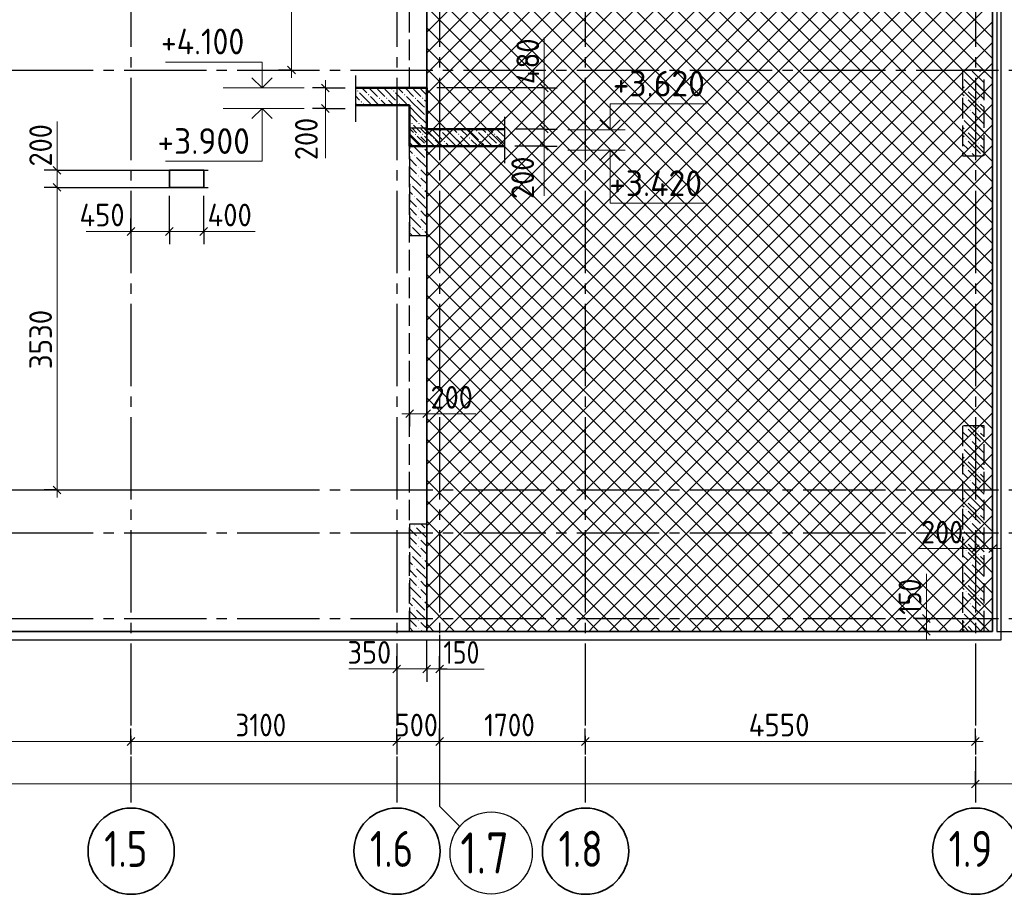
# Model space of a CAD drawing. Header units: millimetres. Extents: x 0 to 50400, y 0 to 36643.
# Tile 8 of 15: x 28918 to 40402, y 7244 to 17449. Entities that reach past the tile are written whole.
import ezdxf

# ---------------------------------------------------------------- set-up
doc = ezdxf.new("R2010")
doc.units = ezdxf.units.MM
doc.linetypes.add('______2', pattern=[324, 240, -84])
doc.linetypes.add('______5', pattern=[1320, 960, -120, 120, -120])
for name, color, linetype, lineweight in [('Standard', 7, 'Continuous', 25), ('ЖБ Перекрытие верхний уровень', 7, 'Continuous', 35), ('ЖБ Пилон', 7, 'Continuous', 35), ('ЖБ Стена верхний уровень', 7, 'Continuous', 35), ('Общий01', 7, 'Continuous', 13), ('Примечания', 7, 'Continuous', 13), ('Размерная линия_ общее', 7, 'Continuous', 13)]:
    doc.layers.add(name, color=color, linetype=linetype, lineweight=lineweight)
doc.layers.add('Оси', color=7, linetype='______5', true_color=0x656565)
doc.styles.add('ISOCPEUR', font='txt')

msp = doc.modelspace()

# ---------------------------------------------------------------- hatches: boundary and pattern name
at = {"layer": 'ЖБ Пилон', "linetype": 'Continuous', "lineweight": -3, "transparency": 33554687}
for points in [[(40143, 16825), (40148, 16830), (40152, 16825), (40148, 16821)], [(40047, 16729), (40052, 16734), (40056, 16729), (40052, 16725)], [(39951, 16633), (39956, 16638), (39960, 16633), (39956, 16628)], [(39951, 16537), (39956, 16542), (39960, 16537), (39956, 16532)], [(40095, 16489), (40100, 16494), (40104, 16489), (40100, 16485)], [(39999, 16393), (40004, 16398), (40008, 16393), (40004, 16388)], [(40143, 16345), (40148, 16350), (40152, 16345), (40148, 16341)], [(40047, 16249), (40052, 16254), (40056, 16249), (40052, 16245)], [(33567, 16105), (33572, 16110), (33576, 16105), (33572, 16101)], [(39951, 16153), (39956, 16158), (39960, 16153), (39956, 16148)], [(33471, 16009), (33476, 16014), (33480, 16009), (33476, 16005)], [(33615, 15961), (33620, 15966), (33624, 15961), (33620, 15956)], [(39951, 16057), (39956, 16062), (39960, 16057), (39956, 16052)], [(40095, 16009), (40100, 16014), (40104, 16009), (40100, 16005)], [(33519, 15865), (33524, 15870), (33528, 15865), (33524, 15861)], [(39999, 15913), (40004, 15918), (40008, 15913), (40004, 15908)], [(40143, 15865), (40148, 15870), (40152, 15865), (40149, 15862), (40146, 15862)], [(33663, 15817), (33665, 15820), (33665, 15815)], [(33567, 15721), (33572, 15726), (33576, 15721), (33572, 15716)], [(33567, 15625), (33572, 15630), (33576, 15625), (33572, 15621)], [(33471, 15529), (33476, 15534), (33480, 15529), (33476, 15525)], [(33519, 15385), (33524, 15390), (33528, 15385), (33524, 15381)], [(33615, 15481), (33620, 15486), (33624, 15481), (33620, 15476)], [(33663, 15337), (33665, 15340), (33665, 15335)], [(33567, 15241), (33572, 15246), (33576, 15241), (33572, 15236)], [(33471, 15049), (33476, 15054), (33480, 15049), (33476, 15045)], [(33567, 15145), (33572, 15150), (33576, 15145), (33572, 15141)], [(33615, 15001), (33620, 15006), (33624, 15001), (33620, 14996)], [(33519, 11545), (33524, 11550), (33528, 11545), (33524, 11540)], [(33663, 11497), (33665, 11500), (33665, 11495)], [(33567, 11401), (33572, 11406), (33576, 11401), (33572, 11396)], [(33567, 11305), (33572, 11310), (33576, 11305), (33572, 11300)], [(33471, 11209), (33476, 11214), (33480, 11209), (33476, 11205)], [(33615, 11161), (33620, 11166), (33624, 11161), (33620, 11156)], [(33519, 11065), (33524, 11070), (33528, 11065), (33524, 11060)], [(33567, 10921), (33572, 10926), (33576, 10921), (33572, 10916)], [(33663, 11017), (33665, 11020), (33665, 11015)], [(33567, 10825), (33572, 10830), (33576, 10825), (33572, 10820)], [(33471, 10729), (33476, 10734), (33480, 10729), (33476, 10725)], [(33615, 10681), (33620, 10686), (33624, 10681), (33620, 10676)], [(33519, 10585), (33524, 10590), (33528, 10585), (33524, 10580)], [(33663, 10537), (33665, 10540), (33665, 10535)], [(33567, 10441), (33572, 10446), (33576, 10441), (33572, 10436)], [(33567, 10345), (33572, 10350), (33576, 10345), (33572, 10340)]]:
    msp.add_hatch(color=7, dxfattribs=at).paths.add_polyline_path(points, flags=16)
at = {"layer": 'ЖБ Стена верхний уровень', "linetype": 'Continuous', "lineweight": -3, "transparency": 33554687}
for points in [[(39951, 12697), (39956, 12702), (39960, 12697), (39956, 12692)], [(40095, 12649), (40100, 12654), (40104, 12649), (40100, 12645)], [(39999, 12553), (40004, 12558), (40008, 12553), (40004, 12548)], [(40047, 12409), (40052, 12414), (40056, 12409), (40052, 12405)], [(40143, 12505), (40148, 12510), (40152, 12505), (40148, 12500)], [(39951, 12313), (39956, 12318), (39960, 12313), (39956, 12308)], [(39951, 12217), (39956, 12222), (39960, 12217), (39956, 12212)], [(40095, 12169), (40100, 12174), (40104, 12169), (40100, 12165)], [(39999, 12073), (40004, 12078), (40008, 12073), (40004, 12068)], [(40143, 12025), (40148, 12030), (40152, 12025), (40148, 12020)], [(39951, 11833), (39956, 11838), (39960, 11833), (39956, 11828)], [(40047, 11929), (40052, 11934), (40056, 11929), (40052, 11925)], [(39951, 11737), (39956, 11742), (39960, 11737), (39956, 11732)], [(40095, 11689), (40100, 11694), (40104, 11689), (40100, 11685)], [(39999, 11593), (40004, 11598), (40008, 11593), (40004, 11588)], [(40143, 11545), (40148, 11550), (40152, 11545), (40148, 11540)], [(40047, 11449), (40052, 11454), (40056, 11449), (40052, 11445)], [(39951, 11353), (39956, 11358), (39960, 11353), (39956, 11348)], [(39951, 11257), (39956, 11262), (39960, 11257), (39956, 11252)], [(40095, 11209), (40100, 11214), (40104, 11209), (40100, 11205)], [(39999, 11113), (40004, 11118), (40008, 11113), (40004, 11108)], [(40143, 11065), (40148, 11070), (40152, 11065), (40148, 11060)], [(40047, 10969), (40052, 10974), (40056, 10969), (40052, 10965)], [(39951, 10873), (39956, 10878), (39960, 10873), (39956, 10868)], [(39951, 10777), (39956, 10782), (39960, 10777), (39956, 10772)], [(40095, 10729), (40100, 10734), (40104, 10729), (40100, 10725)], [(39999, 10633), (40004, 10638), (40008, 10633), (40004, 10628)], [(40143, 10585), (40148, 10590), (40152, 10585), (40148, 10580)], [(40047, 10489), (40052, 10494), (40056, 10489), (40052, 10485)], [(39951, 10393), (39956, 10398), (39960, 10393), (39956, 10388)]]:
    msp.add_hatch(color=7, dxfattribs=at).paths.add_polyline_path(points, flags=16)
at = {"layer": 'Общий01', "linetype": 'Continuous', "lineweight": 13, "transparency": 33554687}
for points in [[(33072, 16650), (33069, 16653), (33075, 16653)], [(33156, 16650), (33153, 16653), (33159, 16653)], [(33492, 16650), (33489, 16653), (33495, 16653)], [(33576, 16650), (33573, 16653), (33579, 16653)], [(32862, 16608), (32854, 16616), (32862, 16624), (32870, 16616)], [(32988, 16566), (32980, 16574), (32988, 16582), (32996, 16574)], [(33114, 16524), (33106, 16532), (33114, 16540), (33122, 16532)], [(33198, 16524), (33190, 16532), (33198, 16540), (33206, 16532)], [(33282, 16608), (33274, 16616), (33282, 16624), (33290, 16616)], [(33408, 16566), (33400, 16574), (33408, 16582), (33416, 16574)], [(33534, 16524), (33526, 16532), (33534, 16540), (33542, 16532)], [(33618, 16524), (33610, 16532), (33618, 16540), (33626, 16532)], [(32904, 16482), (32896, 16490), (32904, 16498), (32912, 16490)], [(33028, 16453), (33030, 16456), (33032, 16453)], [(33324, 16482), (33316, 16490), (33324, 16498), (33332, 16490)], [(33448, 16453), (33450, 16456), (33452, 16453)], [(33660, 16398), (33652, 16406), (33660, 16414), (33665, 16409), (33665, 16403)], [(33660, 16314), (33652, 16322), (33660, 16330), (33665, 16325), (33665, 16319)], [(33492, 16230), (33484, 16238), (33492, 16246), (33500, 16238)], [(33576, 16230), (33568, 16238), (33576, 16246), (33584, 16238)], [(33534, 16104), (33526, 16112), (33534, 16120), (33542, 16112)], [(33618, 16104), (33610, 16112), (33618, 16120), (33626, 16112)], [(33744, 16062), (33736, 16070), (33744, 16078), (33752, 16070)], [(33828, 16146), (33820, 16154), (33828, 16162), (33836, 16154)], [(33954, 16104), (33946, 16112), (33954, 16120), (33962, 16112)], [(34038, 16104), (34030, 16112), (34038, 16120), (34046, 16112)], [(34164, 16062), (34156, 16070), (34164, 16078), (34172, 16070)], [(34248, 16146), (34240, 16154), (34248, 16162), (34256, 16154)], [(34374, 16104), (34366, 16112), (34374, 16120), (34382, 16112)], [(34458, 16104), (34450, 16112), (34458, 16120), (34466, 16112)], [(33660, 15978), (33652, 15986), (33660, 15994), (33668, 15986)], [(33870, 16020), (33862, 16028), (33870, 16036), (33878, 16028)], [(34080, 15978), (34072, 15986), (34080, 15994), (34088, 15986)], [(34290, 16020), (34282, 16028), (34290, 16036), (34298, 16028)], [(34500, 15978), (34492, 15986), (34500, 15994), (34508, 15986)]]:
    msp.add_hatch(color=7, dxfattribs=at).paths.add_polyline_path(points, flags=16)

# ---------------------------------------------------------------- linework, layer by layer
at = {"layer": 'Standard', "color": 253, "linetype": '______2', "lineweight": -3, "true_color": 0xababab, "transparency": 33554687}
for p, q in [((33465, 16653), (33465, 22332)), ((33465, 10312), (33465, 15973))]:
    msp.add_line(p, q, dxfattribs=at)
at = {"layer": 'Standard', "color": 254, "linetype": 'Continuous', "lineweight": -3, "true_color": 0xc4c4ff, "transparency": 33554687}
msp.add_lwpolyline([(8915, 10212), (40365, 10212), (40365, 32712), (8915, 32712), (8915, 10212)], dxfattribs=at)
at = {"layer": 'ЖБ Перекрытие верхний уровень', "color": 7, "linetype": 'Continuous', "lineweight": 35, "transparency": 33554687}
for p, q in [((33665, 10312), (33665, 32612)), ((33665, 32612), (33665, 10312)), ((33665, 10312), (33665, 32612)), ((40265, 10312), (40265, 32612)), ((31065, 15692), (30665, 15692)), ((30665, 15692), (30665, 15492)), ((31065, 15492), (31065, 15692)), ((30665, 15492), (31065, 15492)), ((15765, 10312), (33665, 10312)), ((33465, 10312), (33665, 10312)), ((33665, 10312), (40265, 10312))]:
    msp.add_line(p, q, dxfattribs=at)
at = {"layer": 'ЖБ Перекрытие верхний уровень', "color": 254, "linetype": 'Continuous', "lineweight": 18, "transparency": 33554687}
for p, q in [((33665, 17303), (33932, 17569)), ((33665, 17063), (34172, 17569)), ((33665, 16823), (34412, 17569)), ((33665, 16583), (34652, 17569)), ((33665, 16343), (34892, 17569)), ((33665, 16103), (35132, 17569)), ((33665, 15863), (35372, 17569)), ((33665, 15623), (35612, 17569)), ((33665, 15383), (35852, 17569)), ((33692, 17569), (35852, 15409)), ((33932, 17569), (35852, 15649)), ((34172, 17569), (35852, 15889)), ((34412, 17569), (35852, 16129)), ((34652, 17569), (35852, 16369)), ((34892, 17569), (35852, 16609)), ((35132, 17569), (35852, 16849)), ((35372, 17569), (35852, 17089)), ((35612, 17569), (35852, 17329)), ((35852, 17329), (36092, 17569)), ((35852, 17089), (36332, 17569)), ((35852, 16849), (36572, 17569)), ((35852, 16609), (36812, 17569)), ((35852, 16369), (37052, 17569)), ((35852, 16129), (37292, 17569)), ((35852, 15889), (37532, 17569)), ((35852, 15649), (37772, 17569)), ((35852, 15409), (38012, 17569)), ((35852, 15169), (38252, 17569)), ((35852, 17569), (38252, 15169)), ((36092, 17569), (38252, 15409)), ((36332, 17569), (38252, 15649)), ((36572, 17569), (38252, 15889)), ((36812, 17569), (38252, 16129)), ((37052, 17569), (38252, 16369)), ((37292, 17569), (38252, 16609)), ((37532, 17569), (38252, 16849)), ((37772, 17569), (38252, 17089)), ((38012, 17569), (38252, 17329)), ((38252, 17329), (38492, 17569)), ((38252, 17089), (38732, 17569)), ((38252, 16849), (38972, 17569)), ((38252, 16609), (39212, 17569)), ((38252, 16369), (39452, 17569)), ((38252, 16129), (39692, 17569)), ((38252, 15889), (39932, 17569)), ((38252, 15649), (40172, 17569)), ((38252, 17569), (40265, 15556)), ((38492, 17569), (40265, 15796)), ((38732, 17569), (40265, 16036)), ((38972, 17569), (40265, 16276)), ((39212, 17569), (40265, 16516)), ((39452, 17569), (40265, 16756)), ((39692, 17569), (40265, 16996)), ((39932, 17569), (40265, 17236)), ((33665, 17356), (35852, 15169)), ((38252, 15409), (40265, 17423)), ((33692, 15169), (35852, 17329)), ((35852, 17329), (38012, 15169)), ((36092, 15169), (38252, 17329)), ((38252, 17329), (40265, 15316)), ((33665, 17116), (35612, 15169)), ((38252, 15169), (40265, 17183)), ((33932, 15169), (35852, 17089)), ((35852, 17089), (37772, 15169)), ((36332, 15169), (38252, 17089)), ((38252, 17089), (40172, 15169)), ((38492, 15169), (40265, 16943)), ((33665, 16876), (35372, 15169)), ((34172, 15169), (35852, 16849)), ((35852, 16849), (37532, 15169)), ((36572, 15169), (38252, 16849)), ((38252, 16849), (39932, 15169)), ((38732, 15169), (40265, 16703)), ((33665, 16636), (35132, 15169)), ((34412, 15169), (35852, 16609)), ((35852, 16609), (37292, 15169)), ((36812, 15169), (38252, 16609)), ((38252, 16609), (39692, 15169)), ((38972, 15169), (40265, 16463)), ((33665, 16396), (34892, 15169)), ((34652, 15169), (35852, 16369)), ((35852, 16369), (37052, 15169)), ((37052, 15169), (38252, 16369)), ((38252, 16369), (39452, 15169)), ((39212, 15169), (40265, 16223)), ((33665, 16156), (34652, 15169)), ((34892, 15169), (35852, 16129)), ((35852, 16129), (36812, 15169)), ((37292, 15169), (38252, 16129)), ((38252, 16129), (39212, 15169)), ((39452, 15169), (40265, 15983)), ((33665, 15916), (34412, 15169)), ((35132, 15169), (35852, 15889)), ((35852, 15889), (36572, 15169)), ((37532, 15169), (38252, 15889)), ((38252, 15889), (38972, 15169)), ((39692, 15169), (40265, 15743)), ((33665, 15676), (34172, 15169)), ((35372, 15169), (35852, 15649)), ((35852, 15649), (36332, 15169)), ((37772, 15169), (38252, 15649)), ((38252, 15649), (38732, 15169)), ((33665, 15436), (33932, 15169)), ((35612, 15169), (35852, 15409)), ((35852, 15409), (36092, 15169)), ((38012, 15169), (38252, 15409)), ((38252, 15409), (38492, 15169)), ((39932, 15169), (40265, 15503)), ((33665, 15196), (33692, 15169)), ((33665, 15143), (33692, 15169)), ((33665, 14903), (33932, 15169)), ((33665, 14663), (34172, 15169)), ((33665, 14423), (34412, 15169)), ((33665, 14183), (34652, 15169)), ((33665, 13943), (34892, 15169)), ((33665, 13703), (35132, 15169)), ((33665, 13463), (35372, 15169)), ((33665, 13223), (35612, 15169)), ((33665, 12983), (35852, 15169)), ((33692, 15169), (35852, 13009)), ((33932, 15169), (35852, 13249)), ((34172, 15169), (35852, 13489)), ((34412, 15169), (35852, 13729)), ((34652, 15169), (35852, 13969)), ((34892, 15169), (35852, 14209)), ((35132, 15169), (35852, 14449)), ((35372, 15169), (35852, 14689)), ((35612, 15169), (35852, 14929)), ((35852, 14929), (36092, 15169)), ((35852, 14689), (36332, 15169)), ((35852, 14449), (36572, 15169)), ((35852, 14209), (36812, 15169)), ((35852, 13969), (37052, 15169)), ((35852, 13729), (37292, 15169)), ((35852, 13489), (37532, 15169)), ((35852, 13249), (37772, 15169)), ((35852, 13009), (38012, 15169)), ((35852, 12769), (38252, 15169)), ((35852, 15169), (38252, 12769)), ((36092, 15169), (38252, 13009)), ((36332, 15169), (38252, 13249)), ((36572, 15169), (38252, 13489)), ((36812, 15169), (38252, 13729)), ((37052, 15169), (38252, 13969)), ((37292, 15169), (38252, 14209)), ((37532, 15169), (38252, 14449)), ((37772, 15169), (38252, 14689)), ((38012, 15169), (38252, 14929)), ((38252, 14929), (38492, 15169)), ((38252, 14689), (38732, 15169)), ((38252, 14449), (38972, 15169)), ((38252, 14209), (39212, 15169)), ((38252, 13969), (39452, 15169)), ((38252, 13729), (39692, 15169)), ((38252, 13489), (39932, 15169)), ((38252, 13249), (40172, 15169)), ((38252, 15169), (40265, 13156)), ((38492, 15169), (40265, 13396)), ((38732, 15169), (40265, 13636)), ((38972, 15169), (40265, 13876)), ((39212, 15169), (40265, 14116)), ((39452, 15169), (40265, 14356)), ((39692, 15169), (40265, 14596)), ((39932, 15169), (40265, 14836)), ((40172, 15169), (40265, 15263)), ((40172, 15169), (40265, 15076)), ((33665, 14956), (35852, 12769)), ((33692, 12769), (35852, 14929)), ((35852, 14929), (38012, 12769)), ((36092, 12769), (38252, 14929)), ((38252, 13009), (40265, 15023)), ((38252, 14929), (40265, 12916)), ((33665, 14716), (35612, 12769)), ((38252, 12769), (40265, 14783)), ((33932, 12769), (35852, 14689)), ((35852, 14689), (37772, 12769)), ((36332, 12769), (38252, 14689)), ((38252, 14689), (40172, 12769)), ((33665, 14476), (35372, 12769)), ((38492, 12769), (40265, 14543)), ((34172, 12769), (35852, 14449)), ((35852, 14449), (37532, 12769)), ((36572, 12769), (38252, 14449)), ((38252, 14449), (39932, 12769)), ((38732, 12769), (40265, 14303)), ((33665, 14236), (35132, 12769)), ((34412, 12769), (35852, 14209)), ((35852, 14209), (37292, 12769)), ((36812, 12769), (38252, 14209)), ((38252, 14209), (39692, 12769)), ((38972, 12769), (40265, 14063)), ((33665, 13996), (34892, 12769)), ((34652, 12769), (35852, 13969)), ((35852, 13969), (37052, 12769)), ((37052, 12769), (38252, 13969)), ((38252, 13969), (39452, 12769)), ((39212, 12769), (40265, 13823)), ((33665, 13756), (34652, 12769)), ((34892, 12769), (35852, 13729)), ((35852, 13729), (36812, 12769)), ((37292, 12769), (38252, 13729)), ((38252, 13729), (39212, 12769)), ((39452, 12769), (40265, 13583)), ((33665, 13516), (34412, 12769)), ((35132, 12769), (35852, 13489)), ((35852, 13489), (36572, 12769)), ((37532, 12769), (38252, 13489)), ((38252, 13489), (38972, 12769)), ((39692, 12769), (40265, 13343)), ((33665, 13276), (34172, 12769)), ((35372, 12769), (35852, 13249)), ((35852, 13249), (36332, 12769)), ((37772, 12769), (38252, 13249)), ((38252, 13249), (38732, 12769)), ((39932, 12769), (40265, 13103)), ((33665, 13036), (33932, 12769)), ((35612, 12769), (35852, 13009)), ((35852, 13009), (36092, 12769)), ((38012, 12769), (38252, 13009)), ((38252, 13009), (38492, 12769)), ((40172, 12769), (40265, 12863)), ((33665, 12796), (33692, 12769)), ((33665, 12743), (33692, 12769)), ((33665, 12503), (33932, 12769)), ((33665, 12263), (34172, 12769)), ((33665, 12023), (34412, 12769)), ((33665, 11783), (34652, 12769)), ((33665, 11543), (34892, 12769)), ((33665, 11303), (35132, 12769)), ((33665, 11063), (35372, 12769)), ((33665, 10823), (35612, 12769)), ((33665, 10583), (35852, 12769)), ((33692, 12769), (35852, 10609)), ((33932, 12769), (35852, 10849)), ((34172, 12769), (35852, 11089)), ((34412, 12769), (35852, 11329)), ((34652, 12769), (35852, 11569)), ((34892, 12769), (35852, 11809)), ((35132, 12769), (35852, 12049)), ((35372, 12769), (35852, 12289)), ((35612, 12769), (35852, 12529)), ((35852, 12529), (36092, 12769)), ((35852, 12289), (36332, 12769)), ((35852, 12049), (36572, 12769)), ((35852, 11809), (36812, 12769)), ((35852, 11569), (37052, 12769)), ((35852, 11329), (37292, 12769)), ((35852, 11089), (37532, 12769)), ((35852, 10849), (37772, 12769)), ((35852, 10609), (38012, 12769)), ((35852, 10369), (38252, 12769)), ((35852, 12769), (38252, 10369)), ((36092, 12769), (38252, 10609)), ((36332, 12769), (38252, 10849)), ((36572, 12769), (38252, 11089)), ((36812, 12769), (38252, 11329)), ((37052, 12769), (38252, 11569)), ((37292, 12769), (38252, 11809)), ((37532, 12769), (38252, 12049)), ((37772, 12769), (38252, 12289)), ((38012, 12769), (38252, 12529)), ((38252, 12529), (38492, 12769)), ((38252, 12289), (38732, 12769)), ((38252, 12049), (38972, 12769)), ((38252, 11809), (39212, 12769)), ((38252, 11569), (39452, 12769)), ((38252, 11329), (39692, 12769)), ((38252, 11089), (39932, 12769)), ((38252, 10849), (40172, 12769)), ((38252, 12769), (40265, 10756)), ((38492, 12769), (40265, 10996)), ((38732, 12769), (40265, 11236)), ((38972, 12769), (40265, 11476)), ((39212, 12769), (40265, 11716)), ((39452, 12769), (40265, 11956)), ((39692, 12769), (40265, 12196)), ((39932, 12769), (40265, 12436)), ((40172, 12769), (40265, 12676)), ((33665, 12556), (35852, 10369)), ((33692, 10369), (35852, 12529)), ((35852, 12529), (38012, 10369)), ((36092, 10369), (38252, 12529)), ((38252, 10609), (40265, 12623)), ((38252, 12529), (40265, 10516)), ((33665, 12316), (35612, 10369)), ((33932, 10369), (35852, 12289)), ((35852, 12289), (37772, 10369)), ((36332, 10369), (38252, 12289)), ((38252, 10369), (40265, 12383)), ((38252, 12289), (40172, 10369)), ((33665, 12076), (35372, 10369)), ((38492, 10369), (40265, 12143)), ((34172, 10369), (35852, 12049)), ((35852, 12049), (37532, 10369)), ((36572, 10369), (38252, 12049)), ((38252, 12049), (39932, 10369)), ((33665, 11836), (35132, 10369)), ((38732, 10369), (40265, 11903)), ((34412, 10369), (35852, 11809)), ((35852, 11809), (37292, 10369)), ((36812, 10369), (38252, 11809)), ((38252, 11809), (39692, 10369)), ((38972, 10369), (40265, 11663)), ((33665, 11596), (34892, 10369)), ((34652, 10369), (35852, 11569)), ((35852, 11569), (37052, 10369)), ((37052, 10369), (38252, 11569)), ((38252, 11569), (39452, 10369)), ((39212, 10369), (40265, 11423)), ((33665, 11356), (34652, 10369)), ((34892, 10369), (35852, 11329)), ((35852, 11329), (36812, 10369)), ((37292, 10369), (38252, 11329)), ((38252, 11329), (39212, 10369)), ((39452, 10369), (40265, 11183)), ((33665, 11116), (34412, 10369)), ((35132, 10369), (35852, 11089)), ((35852, 11089), (36572, 10369)), ((37532, 10369), (38252, 11089)), ((38252, 11089), (38972, 10369)), ((39692, 10369), (40265, 10943)), ((33665, 10876), (34172, 10369)), ((35372, 10369), (35852, 10849)), ((35852, 10849), (36332, 10369)), ((37772, 10369), (38252, 10849)), ((38252, 10849), (38732, 10369)), ((39932, 10369), (40265, 10703)), ((33665, 10636), (33932, 10369)), ((35612, 10369), (35852, 10609)), ((35852, 10609), (36092, 10369)), ((38012, 10369), (38252, 10609)), ((38252, 10609), (38492, 10369)), ((40172, 10369), (40265, 10463)), ((33665, 10396), (33692, 10369)), ((33665, 10343), (33692, 10369)), ((33692, 10369), (33748, 10312)), ((33875, 10312), (33932, 10369)), ((33932, 10369), (33988, 10312)), ((34115, 10312), (34172, 10369)), ((34172, 10369), (34228, 10312)), ((34355, 10312), (34412, 10369)), ((34412, 10369), (34468, 10312)), ((34595, 10312), (34652, 10369)), ((34652, 10369), (34708, 10312)), ((34835, 10312), (34892, 10369)), ((34892, 10369), (34948, 10312)), ((35075, 10312), (35132, 10369)), ((35132, 10369), (35188, 10312)), ((35315, 10312), (35372, 10369)), ((35372, 10369), (35428, 10312)), ((35555, 10312), (35612, 10369)), ((35612, 10369), (35668, 10312)), ((35795, 10312), (35852, 10369)), ((35852, 10369), (35908, 10312)), ((36035, 10312), (36092, 10369)), ((36092, 10369), (36148, 10312)), ((36275, 10312), (36332, 10369)), ((36332, 10369), (36388, 10312)), ((36515, 10312), (36572, 10369)), ((36572, 10369), (36628, 10312)), ((36755, 10312), (36812, 10369)), ((36812, 10369), (36868, 10312)), ((36995, 10312), (37052, 10369)), ((37052, 10369), (37108, 10312)), ((37235, 10312), (37292, 10369)), ((37292, 10369), (37348, 10312)), ((37475, 10312), (37532, 10369)), ((37532, 10369), (37588, 10312)), ((37715, 10312), (37772, 10369)), ((37772, 10369), (37828, 10312)), ((37955, 10312), (38012, 10369)), ((38012, 10369), (38068, 10312)), ((38195, 10312), (38252, 10369)), ((38252, 10369), (38308, 10312)), ((38435, 10312), (38492, 10369)), ((38492, 10369), (38548, 10312)), ((38675, 10312), (38732, 10369)), ((38732, 10369), (38788, 10312)), ((38915, 10312), (38972, 10369)), ((38972, 10369), (39028, 10312)), ((39155, 10312), (39212, 10369)), ((39212, 10369), (39268, 10312)), ((39395, 10312), (39452, 10369)), ((39452, 10369), (39508, 10312)), ((39635, 10312), (39692, 10369)), ((39692, 10369), (39748, 10312)), ((39875, 10312), (39932, 10369)), ((39932, 10369), (39988, 10312)), ((40115, 10312), (40172, 10369)), ((40172, 10369), (40228, 10312))]:
    msp.add_line(p, q, dxfattribs=at)
at = {"layer": 'ЖБ Пилон', "color": 253, "linetype": '______2', "lineweight": -3, "true_color": 0xa0a0a0, "transparency": 33554687}
for p, q in [((40165, 16862), (39915, 16862)), ((39915, 16862), (39915, 15862)), ((40165, 15862), (40165, 16862)), ((33665, 16182), (33465, 16182)), ((33465, 16182), (33465, 14932)), ((33665, 14932), (33665, 16182)), ((39915, 15862), (40165, 15862)), ((33465, 14932), (33665, 14932)), ((33665, 11562), (33465, 11562)), ((33465, 11562), (33465, 10312)), ((33665, 10312), (33665, 11562)), ((33465, 10312), (33665, 10312))]:
    msp.add_line(p, q, dxfattribs=at)
at = {"layer": 'ЖБ Пилон', "color": 253, "linetype": 'Continuous', "lineweight": -3, "true_color": 0xa0a0a0, "transparency": 33554687}
for p, q in [((39919, 16862), (40028, 16753)), ((40165, 16712), (40028, 16849)), ((40110, 16862), (40124, 16849)), ((39915, 16674), (39932, 16657)), ((40076, 16609), (39932, 16753)), ((40076, 16705), (40165, 16616)), ((39932, 16561), (39915, 16578)), ((39980, 16609), (40076, 16513)), ((40076, 16609), (40165, 16520)), ((39915, 16482), (39980, 16417)), ((39980, 16513), (40124, 16369)), ((40165, 16424), (40124, 16465)), ((39915, 16386), (40028, 16273)), ((40165, 16232), (40028, 16369)), ((39915, 16194), (39932, 16177)), ((40076, 16129), (39932, 16273)), ((40076, 16225), (40165, 16136)), ((33465, 16116), (33596, 15985)), ((33494, 16182), (33548, 16129)), ((33644, 16129), (33596, 16177)), ((33596, 16081), (33665, 16012)), ((33665, 16108), (33644, 16129)), ((39932, 16081), (39915, 16098)), ((39980, 16129), (40076, 16033)), ((40076, 16129), (40165, 16040)), ((33500, 15985), (33644, 15841)), ((39915, 16002), (39980, 15937)), ((39980, 16033), (40124, 15889)), ((40165, 15944), (40124, 15985)), ((33500, 15889), (33465, 15924)), ((33644, 15937), (33665, 15916)), ((39915, 15906), (39959, 15862)), ((40054, 15862), (40028, 15889)), ((33465, 15828), (33548, 15745)), ((33548, 15841), (33665, 15724)), ((33465, 15732), (33548, 15649)), ((33465, 15636), (33596, 15505)), ((33644, 15649), (33596, 15697)), ((33665, 15628), (33644, 15649)), ((33500, 15505), (33644, 15361)), ((33596, 15601), (33665, 15532)), ((33500, 15409), (33465, 15444)), ((33644, 15457), (33665, 15436)), ((33465, 15348), (33548, 15265)), ((33548, 15361), (33665, 15244)), ((33465, 15252), (33548, 15169)), ((33644, 15169), (33596, 15217)), ((33665, 15148), (33644, 15169)), ((33465, 15156), (33596, 15025)), ((33596, 15121), (33665, 15052)), ((33496, 14932), (33465, 14964)), ((33500, 15025), (33592, 14932)), ((33644, 14977), (33665, 14956)), ((33465, 11508), (33548, 11425)), ((33548, 11521), (33665, 11404)), ((33602, 11562), (33644, 11521)), ((33465, 11412), (33548, 11329)), ((33644, 11329), (33596, 11377)), ((33465, 11316), (33596, 11185)), ((33596, 11281), (33665, 11212)), ((33665, 11308), (33644, 11329)), ((33500, 11185), (33644, 11041)), ((33500, 11089), (33465, 11124)), ((33465, 11028), (33548, 10945)), ((33548, 11041), (33665, 10924)), ((33644, 11137), (33665, 11116)), ((33465, 10932), (33548, 10849)), ((33465, 10836), (33596, 10705)), ((33644, 10849), (33596, 10897)), ((33596, 10801), (33665, 10732)), ((33665, 10828), (33644, 10849)), ((33500, 10705), (33644, 10561)), ((33500, 10609), (33465, 10644)), ((33644, 10657), (33665, 10636)), ((33465, 10548), (33548, 10465)), ((33465, 10452), (33548, 10369)), ((33548, 10561), (33665, 10444)), ((33465, 10356), (33508, 10312)), ((33644, 10369), (33596, 10417)), ((33665, 10348), (33644, 10369)), ((33596, 10321), (33604, 10312))]:
    msp.add_line(p, q, dxfattribs=at)
at = {"layer": 'ЖБ Стена верхний уровень', "color": 253, "linetype": '______2', "lineweight": -3, "true_color": 0xa0a0a0, "transparency": 33554687}
for p, q in [((39915, 12712), (39915, 10312)), ((40165, 12712), (39915, 12712)), ((40165, 10312), (40165, 12712)), ((39915, 10312), (40165, 10312))]:
    msp.add_line(p, q, dxfattribs=at)
at = {"layer": 'ЖБ Стена верхний уровень', "color": 253, "linetype": 'Continuous', "lineweight": -3, "true_color": 0xa0a0a0, "transparency": 33554687}
for p, q in [((39915, 12642), (39980, 12577)), ((39980, 12673), (40124, 12529)), ((40036, 12712), (40076, 12673)), ((40132, 12712), (40165, 12680)), ((39915, 12546), (40028, 12433)), ((40165, 12392), (40028, 12529)), ((40165, 12584), (40124, 12625)), ((40076, 12289), (39932, 12433)), ((39915, 12354), (39932, 12337)), ((39980, 12289), (40076, 12193)), ((40076, 12385), (40165, 12296)), ((40076, 12289), (40165, 12200)), ((39932, 12241), (39915, 12258)), ((39980, 12193), (40124, 12049)), ((39915, 12162), (39980, 12097)), ((39915, 12066), (40028, 11953)), ((40165, 12104), (40124, 12145)), ((40076, 11809), (39932, 11953)), ((40165, 11912), (40028, 12049)), ((39915, 11874), (39932, 11857)), ((40076, 11905), (40165, 11816)), ((39932, 11761), (39915, 11778)), ((39980, 11809), (40076, 11713)), ((40076, 11809), (40165, 11720)), ((39915, 11682), (39980, 11617)), ((39980, 11713), (40124, 11569)), ((40165, 11624), (40124, 11665)), ((39915, 11586), (40028, 11473)), ((40165, 11432), (40028, 11569)), ((39915, 11394), (39932, 11377)), ((40076, 11329), (39932, 11473)), ((40076, 11425), (40165, 11336)), ((39932, 11281), (39915, 11298)), ((39980, 11329), (40076, 11233)), ((40076, 11329), (40165, 11240)), ((39915, 11202), (39980, 11137)), ((39980, 11233), (40124, 11089)), ((40165, 11144), (40124, 11185)), ((39915, 11106), (40028, 10993)), ((40165, 10952), (40028, 11089)), ((39915, 10914), (39932, 10897)), ((40076, 10849), (39932, 10993)), ((40076, 10945), (40165, 10856)), ((39932, 10801), (39915, 10818)), ((39980, 10849), (40076, 10753)), ((40076, 10849), (40165, 10760)), ((39915, 10722), (39980, 10657)), ((39980, 10753), (40124, 10609)), ((40165, 10664), (40124, 10705)), ((39915, 10626), (40028, 10513)), ((40165, 10472), (40028, 10609)), ((40076, 10369), (39932, 10513)), ((40076, 10465), (40165, 10376)), ((39915, 10434), (39932, 10417)), ((39932, 10321), (39915, 10338)), ((39980, 10369), (40036, 10312)), ((40076, 10369), (40132, 10312))]:
    msp.add_line(p, q, dxfattribs=at)
at = {"layer": 'Общий01', "color": 7, "linetype": 'Continuous', "lineweight": 35, "transparency": 33554687}
for p, q in [((31745, 16653), (31627, 16771)), ((31745, 16653), (31862, 16771)), ((31745, 16413), (31627, 16296)), ((31745, 16413), (31862, 16296)), ((35803, 16165), (35685, 16282)), ((35803, 16165), (35920, 16282)), ((35803, 15925), (35685, 15807)), ((35803, 15925), (35920, 15807))]:
    msp.add_line(p, q, dxfattribs=at)
at = {"layer": 'Общий01', "color": 7, "linetype": 'Continuous', "lineweight": 25, "transparency": 33554687}
for p, q in [((32833, 16797), (32833, 16257)), ((34573, 16317), (34573, 15777))]:
    msp.add_line(p, q, dxfattribs=at)
at = {"layer": 'Общий01', "color": 7, "linetype": 'Continuous', "lineweight": 13, "transparency": 33554687}
for p, q in [((31957, 16653), (31291, 16653)), ((32235, 16653), (31569, 16653)), ((32908, 16653), (32967, 16595)), ((32992, 16653), (33093, 16553)), ((33244, 16653), (33261, 16637)), ((33328, 16653), (33387, 16595)), ((33412, 16653), (33513, 16553)), ((33664, 16653), (33665, 16653)), ((32833, 16645), (32841, 16637)), ((32833, 16561), (32883, 16511)), ((32883, 16595), (33009, 16469)), ((33108, 16453), (33009, 16553)), ((33135, 16595), (33093, 16637)), ((33177, 16553), (33135, 16595)), ((33177, 16637), (33303, 16511)), ((33303, 16595), (33429, 16469)), ((33528, 16453), (33429, 16553)), ((33555, 16595), (33513, 16637)), ((33597, 16553), (33555, 16595)), ((33597, 16637), (33665, 16569)), ((32833, 16477), (32856, 16453)), ((32940, 16453), (32925, 16469)), ((33135, 16511), (33192, 16453)), ((33219, 16511), (33276, 16453)), ((33360, 16453), (33345, 16469)), ((33471, 16427), (33555, 16343)), ((33555, 16427), (33528, 16453)), ((33555, 16511), (33612, 16453)), ((33555, 16427), (33639, 16343)), ((33612, 16453), (33639, 16427)), ((33639, 16511), (33665, 16485)), ((31957, 16413), (31291, 16413)), ((32235, 16413), (31604, 16413)), ((33471, 16343), (33465, 16349)), ((33471, 16343), (33555, 16259)), ((33555, 16343), (33665, 16233)), ((33465, 16265), (33471, 16259)), ((33555, 16175), (33513, 16217)), ((33597, 16217), (33723, 16091)), ((33465, 16181), (33513, 16133)), ((33555, 16007), (33465, 16097)), ((33597, 16133), (33555, 16175)), ((33555, 16091), (33639, 16007)), ((33639, 16091), (33756, 15973)), ((33724, 16173), (33849, 16049)), ((33975, 16007), (33849, 16133)), ((33892, 16173), (33933, 16133)), ((33975, 16091), (34059, 16007)), ((34017, 16133), (33976, 16173)), ((34059, 16091), (34176, 15973)), ((34060, 16173), (34143, 16091)), ((34144, 16173), (34269, 16049)), ((34395, 16007), (34269, 16133)), ((34312, 16173), (34353, 16133)), ((34395, 16091), (34479, 16007)), ((34437, 16133), (34396, 16173)), ((34479, 16091), (34573, 15997)), ((34480, 16173), (34563, 16091)), ((34564, 16173), (34573, 16165)), ((35313, 16165), (35979, 16165)), ((35313, 16165), (35979, 16165)), ((33471, 16007), (33504, 15973)), ((33555, 16007), (33588, 15973)), ((33840, 15973), (33765, 16049)), ((33891, 16007), (33924, 15973)), ((33975, 16007), (34008, 15973)), ((34260, 15973), (34185, 16049)), ((34311, 16007), (34344, 15973)), ((34395, 16007), (34428, 15973)), ((35313, 15925), (35943, 15925)), ((35313, 15925), (35979, 15925))]:
    msp.add_line(p, q, dxfattribs=at)
at = {"layer": 'Общий01', "color": 7, "linetype": 'Continuous', "lineweight": 50, "transparency": 33554687}
for p, q in [((33665, 16653), (32833, 16653)), ((33665, 16453), (33665, 16653)), ((32833, 16453), (33465, 16453)), ((33465, 16173), (33465, 16453)), ((33665, 16453), (33665, 16173)), ((33465, 16173), (33465, 15973)), ((34573, 16173), (33665, 16173)), ((33465, 15973), (34573, 15973))]:
    msp.add_line(p, q, dxfattribs=at)
at = {"layer": 'Общий01', "color": 7, "linetype": 'Continuous', "lineweight": 25, "transparency": 33554687}
msp.add_lwpolyline([(40915, 32612), (40315, 32612), (40315, 10312), (40915, 10312)], dxfattribs=at)
at = {"layer": 'Общий01', "color": 7, "linetype": 'Continuous', "lineweight": 13, "transparency": 33554687}
for points in [[(31745, 16653), (31745, 16954), (30618, 16954)], [(35803, 16165), (35803, 16466), (36930, 16466)], [(31745, 16413), (31745, 15797), (30618, 15797)], [(35803, 15925), (35803, 15309), (36930, 15309)]]:
    msp.add_lwpolyline(points, dxfattribs=at)
at = {"layer": 'Оси', "color": 8, "linetype": '______5', "lineweight": -3, "transparency": 33554687}
for p, q in [((30215, 32612), (30215, 8317)), ((33315, 32612), (33315, 8317)), ((33815, 32612), (33815, 8317)), ((35515, 32612), (35515, 8317)), ((40065, 32612), (40065, 8317)), ((9015, 16862), (42963, 16862)), ((9015, 11962), (42963, 11962)), ((9015, 11462), (42963, 11462)), ((9015, 10462), (42963, 10462))]:
    msp.add_line(p, q, dxfattribs=at)
at = {"layer": 'Оси', "color": 7, "linetype": 'Continuous', "lineweight": 25, "transparency": 33554687}
msp.add_lwpolyline([(33815, 10271), (33815, 8271), (34050, 8036)], dxfattribs=at)
at = {"layer": 'Оси', "color": 7, "linetype": 'Continuous', "lineweight": 35, "transparency": 33554687}
for centre in [(30218, 7747), (33318, 7747), (35518, 7747), (40068, 7747)]:
    msp.add_circle(centre, 503, dxfattribs=at)
at = {"layer": 'Оси', "color": 7, "linetype": 'Continuous', "lineweight": 25, "transparency": 33554687}
msp.add_circle((34417, 7726), 480, dxfattribs=at)
at = {"layer": 'Примечания', "color": 7, "linetype": 'Continuous', "lineweight": 13, "transparency": 33554687}
for p, q in [((35036, 16653), (35036, 17243)), ((32483, 16413), (32483, 15833)), ((29354, 15692), (29354, 16262)), ((35036, 15973), (35036, 15393)), ((30215, 14978), (29695, 14978)), ((31065, 14978), (31665, 14978)), ((33665, 12851), (34239, 12851)), ((40015, 11278), (39395, 11278)), ((39493, 10462), (39493, 10982)), ((33315, 9874), (32755, 9874)), ((33815, 9869), (34335, 9869))]:
    msp.add_line(p, q, dxfattribs=at)
at = {"layer": 'Размерная линия_ общее', "color": 7, "linetype": 'Continuous', "lineweight": 25, "transparency": 33554687}
for p, q in [((32133, 16817), (32043, 16907)), ((32438, 16698), (32528, 16608)), ((35081, 16608), (34991, 16698)), ((32438, 16458), (32528, 16368)), ((35081, 16128), (34991, 16218)), ((35081, 16128), (34991, 16218)), ((35081, 15928), (34991, 16018)), ((29399, 15647), (29309, 15737)), ((29399, 15447), (29309, 15537)), ((30170, 14933), (30260, 15023)), ((30620, 14933), (30710, 15023)), ((31020, 14933), (31110, 15023)), ((33420, 12806), (33510, 12896)), ((33620, 12806), (33710, 12896)), ((29399, 11917), (29309, 12007)), ((40020, 11233), (40110, 11323)), ((40220, 11233), (40310, 11323)), ((39538, 10417), (39448, 10507)), ((39538, 10267), (39448, 10357)), ((33270, 9829), (33360, 9919)), ((33620, 9829), (33710, 9919)), ((33770, 9829), (33860, 9919)), ((30170, 8982), (30260, 9072)), ((33270, 8982), (33360, 9072)), ((33770, 8982), (33860, 9072)), ((35470, 8982), (35560, 9072)), ((40020, 8982), (40110, 9072)), ((40020, 8487), (40110, 8577))]:
    msp.add_line(p, q, dxfattribs=at)
at = {"layer": 'Размерная линия_ общее', "color": 253, "linetype": 'Continuous', "lineweight": -3, "true_color": 0xa0a0a0, "transparency": 33554687}
for p, q in [((32088, 16862), (31938, 16862)), ((32088, 16862), (32238, 16862)), ((32088, 16862), (32145, 16862)), ((32483, 16653), (32333, 16653)), ((32483, 16653), (32633, 16653)), ((32483, 16653), (32713, 16653)), ((35036, 16653), (33785, 16653)), ((35036, 16653), (34886, 16653)), ((35036, 16653), (35186, 16653)), ((32483, 16413), (32333, 16413)), ((32483, 16413), (32633, 16413)), ((32483, 16413), (32713, 16413)), ((35036, 16173), (34693, 16173)), ((35036, 16173), (34813, 16173)), ((35036, 16173), (34886, 16173)), ((35036, 16173), (34886, 16173)), ((35036, 16173), (35186, 16173)), ((35036, 16173), (35186, 16173)), ((35036, 15973), (34693, 15973)), ((35036, 15973), (34886, 15973)), ((35036, 15973), (35186, 15973)), ((29354, 15692), (29204, 15692)), ((29354, 15692), (29504, 15692)), ((29354, 15692), (31115, 15692)), ((29354, 15492), (29204, 15492)), ((29354, 15492), (29504, 15492)), ((29354, 15492), (31115, 15492)), ((30215, 14978), (30215, 15128)), ((30665, 14978), (30665, 15128)), ((31065, 14978), (31065, 15128)), ((30215, 14978), (30215, 14828)), ((30215, 14978), (30215, 14978)), ((30665, 14978), (30665, 14828)), ((31065, 14978), (31065, 14828)), ((33465, 12851), (33465, 13001)), ((33665, 12851), (33665, 13001)), ((33465, 12851), (33465, 12701)), ((33465, 12851), (33465, 12851)), ((33665, 12851), (33665, 12701)), ((33665, 12851), (33665, 12851)), ((29354, 11962), (29204, 11962)), ((29354, 11962), (29504, 11962)), ((29354, 11962), (31464, 11962)), ((40065, 11278), (40065, 11428)), ((40265, 11278), (40265, 11428)), ((40065, 11278), (40065, 11128)), ((40265, 11278), (40265, 11128)), ((39493, 10462), (39343, 10462)), ((39493, 10462), (39643, 10462)), ((39493, 10462), (39493, 10462)), ((39493, 10312), (39343, 10312)), ((39493, 10312), (39643, 10312)), ((39493, 10312), (39493, 10312)), ((33315, 9874), (33315, 10024)), ((33665, 9874), (33665, 10024)), ((33815, 9874), (33815, 10024)), ((33315, 9874), (33315, 9724)), ((33315, 9874), (33315, 9874)), ((33665, 9874), (33665, 9724)), ((33815, 9874), (33815, 9724)), ((33815, 9874), (33815, 9874)), ((30215, 9027), (30215, 9177)), ((33315, 9027), (33315, 9177)), ((33815, 9027), (33815, 9177)), ((35515, 9027), (35515, 9177)), ((40065, 9027), (40065, 9177)), ((30215, 9027), (30215, 8877)), ((33315, 9027), (33315, 8877)), ((33815, 9027), (33815, 8877)), ((35515, 9027), (35515, 8877)), ((40065, 9027), (40065, 8877)), ((40065, 8532), (40065, 8682)), ((40065, 8532), (40065, 8382)), ((40065, 8532), (40065, 8517))]:
    msp.add_line(p, q, dxfattribs=at)
at = {"layer": 'Размерная линия_ общее', "color": 7, "linetype": 'Continuous', "lineweight": 13, "transparency": 33554687}
for p, q in [((32088, 16862), (32088, 16772)), ((32483, 16653), (32483, 16743)), ((32483, 16653), (32483, 16413)), ((35036, 16653), (35036, 16743)), ((32483, 16413), (32483, 16323)), ((35036, 16173), (35036, 16263)), ((35036, 15973), (35036, 16173)), ((35036, 16173), (35036, 16083)), ((35036, 15973), (35036, 15883)), ((29354, 15692), (29354, 15782)), ((29354, 15492), (29354, 15692)), ((30215, 14978), (30125, 14978)), ((30215, 14978), (30665, 14978)), ((30665, 14978), (31065, 14978)), ((31065, 14978), (31155, 14978)), ((33465, 12851), (33375, 12851)), ((33465, 12851), (33665, 12851)), ((33665, 12851), (33755, 12851)), ((29354, 11962), (29354, 11872)), ((40065, 11278), (39975, 11278)), ((40065, 11278), (40265, 11278)), ((40265, 11278), (40355, 11278)), ((39493, 10462), (39493, 10552)), ((39493, 10312), (39493, 10462)), ((39493, 10312), (39493, 10222)), ((33315, 9874), (33225, 9874)), ((33315, 9874), (33665, 9874)), ((33665, 9874), (33815, 9874)), ((33815, 9874), (33905, 9874)), ((24515, 9027), (30215, 9027)), ((30215, 9027), (33315, 9027)), ((33315, 9027), (33815, 9027)), ((33815, 9027), (35515, 9027)), ((35515, 9027), (40065, 9027)), ((40065, 9027), (40155, 9027)), ((9265, 8532), (40065, 8532)), ((40065, 8532), (40565, 8532))]:
    msp.add_line(p, q, dxfattribs=at)
for points in [[(32088, 16862), (32088, 17382), (32088, 17382), (32088, 17739), (32088, 17739), (32088, 18732)], [(35036, 16173), (35036, 16624), (35036, 16624), (35036, 16653)], [(29354, 11962), (29354, 13289), (29354, 13289), (29354, 15492)]]:
    msp.add_lwpolyline(points, dxfattribs=at)
at = {"layer": 'Размерная линия_ общее', "color": 253, "linetype": 'Continuous', "lineweight": -3, "true_color": 0xa0a0a0, "transparency": 33554687}
for points in [[(30665, 14978), (30665, 14998), (30665, 14998), (30665, 15392)], [(31065, 14978), (31065, 14998), (31065, 14998), (31065, 15392)], [(33665, 9874), (33665, 9895), (33665, 9895), (33665, 10212)]]:
    msp.add_lwpolyline(points, dxfattribs=at)

# ---------------------------------------------------------------- texts
at = {"layer": 'Общий01', "color": 7, "linetype": 'Continuous', "lineweight": 25, "transparency": 33554687, "char_height": 300, "attachment_point": 7, "style": 'ISOCPEUR'}
for s, insert, width in [('\\W0.90;+4.100', (30566, 17045), 1244.55), ('\\W0.95;+3.620', (35835, 16553), 1281.44), ('\\W0.95;+3.900', (30524, 15883), 1281.44), ('\\W0.95;+3.420', (35793, 15391), 1311.67)]:
    msp.add_mtext(s, dxfattribs=dict(at, insert=insert, width=width))
at = {"layer": 'Оси', "color": 7, "linetype": 'Continuous', "lineweight": 35, "transparency": 33554687, "attachment_point": 7, "style": 'ISOCPEUR'}
for s, insert, char_height, width in [('\\W0.79;1.5', (29903, 7564), 420, 795.31), ('\\W0.79;1.6', (33003, 7564), 420, 795.29), ('\\W0.79;1.7', (34057, 7486), 480, 908.91), ('\\W0.79;1.8', (35203, 7564), 420, 795.3), ('\\W0.79;1.9', (39753, 7564), 420, 795.3)]:
    msp.add_mtext(s, dxfattribs=dict(at, insert=insert, char_height=char_height, width=width))
at = {"layer": 'Размерная линия_ общее', "color": 7, "linetype": 'Continuous', "lineweight": 25, "transparency": 33554687, "char_height": 264, "attachment_point": 7, "rotation": 90, "style": 'ISOCPEUR'}
for s, insert, width in [('\\W0.92;480', (34976, 16698), 701.33), ('\\W0.91;200', (32393, 15811), 674.39), ('\\W0.91;200', (29294, 15737), 674.39), ('\\W0.91;200', (34917, 15358), 674.38), ('\\W0.93;3530', (29294, 13371), 861.71), ('\\W0.83;150', (39433, 10507), 610.29)]:
    msp.add_mtext(s, dxfattribs=dict(at, insert=insert, width=width))
at = {"layer": 'Размерная линия_ общее', "color": 7, "linetype": 'Continuous', "lineweight": 25, "transparency": 33554687, "char_height": 264, "attachment_point": 7, "style": 'ISOCPEUR'}
for s, insert, width in [('\\W0.92;450', (29616, 15038), 701.33), ('\\W0.92;400', (31110, 15038), 701.33), ('\\W0.91;200', (33710, 12911), 674.39), ('\\W0.91;200', (39430, 11338), 674.39), ('\\W0.91;350', (32742, 9934), 674.38), ('\\W0.83;150', (33860, 9934), 610.29), ('\\W0.87;3100', (31435, 9087), 800.28), ('\\W0.91;500', (33292, 9087), 674.39), ('\\W0.87;1700', (34335, 9087), 800.3), ('\\W0.93;4550', (37420, 9087), 888.46)]:
    msp.add_mtext(s, dxfattribs=dict(at, insert=insert, width=width))

doc.saveas('drawing.dxf')
